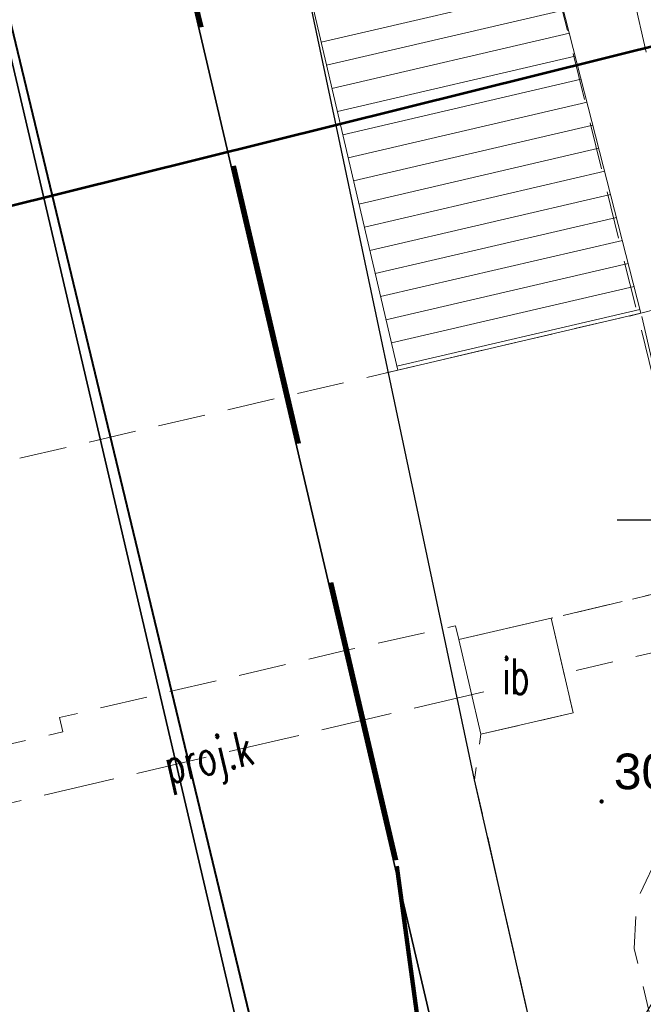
# Model space of a CAD drawing. Header units: metres. Extents: x 6567444 to 13135881, y 5574237 to 11149086.
# Tile 25 of 212: x 6567840 to 6567853, y 5574409 to 5574429. Entities that reach past the tile are written whole.
import ezdxf
from ezdxf.enums import TextEntityAlignment as Align

# ---------------------------------------------------------------- set-up
doc = ezdxf.new("R2010")
doc.units = ezdxf.units.M
for name, pattern in [('_MDCP$0$2.0_1.0', [3, 2, -1]), ('_MDCP$0$L_0_04', [1.5, 1, -0.5]), ('_MDCP$0$L_2_50', [2.5, 2, -0.5]), ('_MDCP$1$L_0_06', [2, 1.5, -0.5]), ('GE.I.6640.1.468.2024_MDCP_dodatkowe pomiary_12.03.2026$0$2.0_1.0', [3, 2, -1]), ('GE.I.6640.1.468.2024_MDCP_dodatkowe pomiary_12.03.2026$0$L_0_04', [1.5, 1, -0.5]), ('GE.I.6640.1.468.2024_MDCP_dodatkowe pomiary_12.03.2026$0$L_0_06', [2, 1.5, -0.5]), ('GE.I.6640.1.468.2024_MDCP_dodatkowe pomiary_12.03.2026$0$L_2_50', [2.5, 2, -0.5])]:
    doc.linetypes.add(name, pattern=pattern)
for name, color, linetype, lineweight in [('_MDCP$0$GES_InneUrzadzeniaTowarzyszace', 7, 'Continuous', 18), ('_MDCP$0$GES_PrzewodElektroenergetyczny_Projektowany', 7, 'Continuous', 18), ('_MDCP$0$GES_PrzewodKanalizacyjny_Projektowany', 7, 'Continuous', 18), ('_MDCP$0$KR_ObiektKarto', 7, 'Continuous', 18), ('_MDCP$0$MP_LINIE_REGULAC', 135, 'Continuous', 40), ('_MDCP$0$OT_Budowle', 7, 'Continuous', 18), ('_MDCP$0$OT_Komunikacja', 7, 'Continuous', 18), ('_MDCP$0$OTRS', 7, 'Continuous', 13), ('_MDCP$0$OTRS_O', 7, 'Continuous', 20), ('_MDCP$0$Z_ZAKRES', 214, 'Continuous', 90), ('_TT_KAN_D_Opis_PKT_I', 7, 'Continuous', 30), ('_TT_KAN_D_Opis_PKT_II', 7, 'Continuous', 30), ('GE.I.6640.1.468.2024_MDCP_dodatkowe pomiary_12.03.2026$0$GES_InneUrzadzeniaTowarzyszace', 7, 'Continuous', 18), ('GE.I.6640.1.468.2024_MDCP_dodatkowe pomiary_12.03.2026$0$GES_PrzewodElektroenergetyczny_Projektowany', 7, 'Continuous', 18), ('GE.I.6640.1.468.2024_MDCP_dodatkowe pomiary_12.03.2026$0$GES_PrzewodKanalizacyjny_Projektowany', 7, 'Continuous', 18), ('GE.I.6640.1.468.2024_MDCP_dodatkowe pomiary_12.03.2026$0$KR_ObiektKarto', 7, 'Continuous', 18), ('GE.I.6640.1.468.2024_MDCP_dodatkowe pomiary_12.03.2026$0$MP_LINIE_REGULAC', 135, 'Continuous', 40), ('GE.I.6640.1.468.2024_MDCP_dodatkowe pomiary_12.03.2026$0$OT_Budowle', 7, 'Continuous', 18), ('GE.I.6640.1.468.2024_MDCP_dodatkowe pomiary_12.03.2026$0$OT_Komunikacja', 7, 'Continuous', 18), ('GE.I.6640.1.468.2024_MDCP_dodatkowe pomiary_12.03.2026$0$OTRS', 7, 'Continuous', 13), ('GE.I.6640.1.468.2024_MDCP_dodatkowe pomiary_12.03.2026$0$OTRS_O', 7, 'Continuous', 20), ('GE.I.6640.1.468.2024_MDCP_dodatkowe pomiary_12.03.2026$0$Z_ZAKRES', 214, 'Continuous', 90)]:
    doc.layers.add(name, color=color, linetype=linetype, lineweight=lineweight)
doc.styles.add('_MDCP$0$BDOT', font='arial.ttf', dxfattribs={"width": 0.9})
doc.styles.add('_MDCP$0$STANDARD', font='simplex.shx')
doc.styles.add('GE.I.6640.1.468.2024_MDCP_dodatkowe pomiary_12.03.2026$0$BDOT', font='arial.ttf', dxfattribs={"width": 0.9})
doc.styles.add('GE.I.6640.1.468.2024_MDCP_dodatkowe pomiary_12.03.2026$0$STANDARD', font='simplex.shx')
doc.styles.get("Standard").update_dxf_attribs({"font": 'arial.ttf'})
doc.linetypes.add('_MDCP$0$MPNLZ', pattern='A,6,-2,[35,msgB.shx,S=0.016,R=0,X=-1,Y=0],6', length=14)
doc.linetypes.add('GE.I.6640.1.468.2024_MDCP_dodatkowe pomiary_12.03.2026$0$MPNLZ', pattern='A,6,-2,[35,msgB.shx,S=0.016,R=0,X=-1,Y=0],6', length=14)
doc.dimstyles.new('ISO-25', dxfattribs={"dimtxt": 2.5, "dimasz": 2.5, "dimexe": 1.25, "dimexo": 0.625, "dimtad": 1, "dimtxsty": 'Standard', "dimcen": 2.5, "dimadec": 0, "dimazin": 0, "dimtfac": 1, "dimtmove": 0, "dimatfit": 3, "dimfxl": 1, "dimarcsym": 0})

# ---------------------------------------------------------------- blocks, each defined once
blk = doc.blocks.new('_MDCP$0$L_0_29_1')
at = {"color": 0, "linetype": 'Continuous', "lineweight": 13, "flags": 128}
blk.add_lwpolyline([(0, -0.5), (0, 0.5)], dxfattribs=at)
blk = doc.blocks.new('_MDCP$0$L_0_29_2')
at = {"color": 0, "linetype": 'Continuous', "lineweight": 13, "flags": 128}
blk.add_lwpolyline([(0, 0.5), (0, -0.5)], dxfattribs=at)
blk = doc.blocks.new('_MDCP$0$OTRS')
at = {"layer": '_MDCP$0$OTRS', "color": 0, "lineweight": -3, "const_width": 0.09}
blk.add_lwpolyline([(-0.045, 0, 1), (0.045, 0, 1)], format="xyb", close=True, dxfattribs=at)
at = {"layer": '_MDCP$0$OTRS_O', "color": 0, "style": '_MDCP$0$BDOT'}
blk.add_attdef('RZEDNA', (0.514, 0.515), '', height=1.5, dxfattribs=at)
blk = doc.blocks.new('_MDCP')
at = {"layer": '_MDCP$0$GES_InneUrzadzeniaTowarzyszace', "color": 7, "linetype": '_MDCP$0$L_0_04', "lineweight": 18, "flags": 128}
blk.add_lwpolyline([(6567824.12, 5574416.26), (6567827.3, 5574417.01), (6567834.71, 5574418.75), (6567848.14, 5574421.88), (6567853.26, 5574423.08), (6567854.58, 5574417.42), (6567851.37, 5574416.66), (6567849.43, 5574416.21), (6567849.36, 5574416.5), (6567847.12, 5574416), (6567841.02, 5574414.57), (6567841.09, 5574414.27), (6567837.88, 5574413.52), (6567835.93, 5574413.05), (6567835.86, 5574413.36), (6567830.97, 5574412.22), (6567828.31, 5574411.6), (6567825.37, 5574410.91), (6567822.44, 5574410.23), (6567821.18, 5574415.58)], close=True, dxfattribs=at)
at = {"layer": '_MDCP$0$GES_PrzewodElektroenergetyczny_Projektowany', "color": 1, "linetype": '_MDCP$0$L_2_50', "lineweight": 18}
blk.add_lwpolyline([(6567862.97, 5574345.7), (6567860.87, 5574363.89), (6567859.4, 5574369.85), (6567857.55, 5574384.66), (6567852.95, 5574407.66), (6567856.75, 5574413.96), (6567850.78, 5574439.79), (6567845.68, 5574439.84), (6567840.19, 5574462.85)], dxfattribs=at)
at = {"layer": '_MDCP$0$GES_PrzewodKanalizacyjny_Projektowany', "color": 36, "linetype": '_MDCP$1$L_0_06', "lineweight": 18, "flags": 128}
for points in [[(6567858.51, 5574417.11), (6567851.9, 5574415.56)], [(6567849.95, 5574415.11), (6567838.36, 5574412.39)]]:
    blk.add_lwpolyline(points, dxfattribs=at)
at = {"layer": '_MDCP$0$KR_ObiektKarto', "linetype": 'Continuous', "lineweight": 18, "flags": 128}
for points in [[(6567851.506, 5574429.94), (6567846.529, 5574428.783)], [(6567851.63, 5574429.456), (6567846.643, 5574428.296)], [(6567851.754, 5574428.971), (6567846.756, 5574427.809)], [(6567851.878, 5574428.487), (6567846.87, 5574427.322)], [(6567852.002, 5574428.002), (6567846.984, 5574426.835)], [(6567852.126, 5574427.518), (6567847.097, 5574426.348)], [(6567852.249, 5574427.033), (6567847.211, 5574425.861)], [(6567852.373, 5574426.548), (6567847.324, 5574425.374)], [(6567852.497, 5574426.064), (6567847.438, 5574424.887)], [(6567852.621, 5574425.579), (6567847.552, 5574424.4)], [(6567852.745, 5574425.095), (6567847.665, 5574423.913)], [(6567852.869, 5574424.61), (6567847.779, 5574423.427)], [(6567852.993, 5574424.126), (6567847.893, 5574422.94)], [(6567853.117, 5574423.641), (6567848.006, 5574422.453)], [(6567853.24, 5574423.157), (6567848.12, 5574421.966)]]:
    blk.add_lwpolyline(points, dxfattribs=at)
at = {"layer": '_MDCP$0$MP_LINIE_REGULAC', "linetype": '_MDCP$0$MPNLZ', "flags": 128}
blk.add_lwpolyline([(6567850.203, 5574340.64), (6567845.014, 5574408.349), (6567815.314, 5574531.714), (6567826.921, 5574548.2), (6567848.668, 5574553.025)], dxfattribs=at)
at = {"layer": '_MDCP$0$OT_Budowle', "color": 7, "linetype": 'Continuous', "lineweight": 18, "flags": 128}
blk.add_lwpolyline([(6567851.37, 5574416.66), (6567851.83, 5574414.67), (6567849.89, 5574414.22), (6567849.43, 5574416.21)], close=True, dxfattribs=at)
at = {"layer": '_MDCP$0$OT_Komunikacja', "color": 7, "linetype": 'Continuous', "lineweight": 25, "flags": 128}
blk.add_lwpolyline([(6567856.09, 5574372.83), (6567857, 5574372.9), (6567856.31, 5574378.9), (6567855.79, 5574382.87), (6567855.18, 5574386.83), (6567854.51, 5574390.76), (6567853.78, 5574394.71), (6567853.05, 5574398.63), (6567852.19, 5574402.6), (6567849.76, 5574413.26), (6567845.96, 5574431.22), (6567840.92, 5574450.67), (6567838.96, 5574456.25)], dxfattribs=at)
at = {"layer": '_MDCP$0$OT_Komunikacja', "color": 7, "linetype": 'Continuous', "lineweight": 35}
for points in [[(6567821.69, 5574506.72), (6567844.97, 5574407.21), (6567845.53, 5574404.75), (6567846.07, 5574402.32), (6567847.1, 5574397.41), (6567847.57, 5574394.98), (6567847.771, 5574393.56), (6567848.45, 5574390.06), (6567848.87, 5574387.58), (6567849.27, 5574385.1), (6567849.64, 5574382.63), (6567850, 5574380.17), (6567850.33, 5574377.66), (6567850.64, 5574375.19), (6567851.22, 5574370.13), (6567851.46, 5574367.75), (6567851.69, 5574365.27), (6567851.9, 5574362.77), (6567852.1, 5574360.28), (6567852.26, 5574357.8)], [(6567825.64, 5574507.36), (6567848.98, 5574407.6), (6567849.55, 5574405.16), (6567850.09, 5574402.71), (6567850.6, 5574400.27), (6567851.1, 5574397.82), (6567851.58, 5574395.37), (6567852.04, 5574392.91), (6567852.48, 5574390.43), (6567852.89, 5574387.97), (6567853.29, 5574385.49), (6567853.67, 5574383.03), (6567854.02, 5574380.55), (6567854.35, 5574378.08), (6567854.66, 5574375.6), (6567854.97, 5574373.1), (6567855.23, 5574370.61), (6567855.48, 5574368.14), (6567855.71, 5574365.66), (6567855.92, 5574363.17), (6567856.1, 5574360.65), (6567856.28, 5574358.16)]]:
    blk.add_lwpolyline(points, dxfattribs=at)
at = {"layer": '_MDCP$0$OT_Komunikacja', "color": 7, "linetype": '_MDCP$0$L_0_04', "lineweight": 18, "flags": 128}
blk.add_lwpolyline([(6567947.515, 5574455.698), (6567948.396, 5574450.424), (6567948.648, 5574448.732), (6567948.975, 5574446.476), (6567949.265, 5574444.281), (6567949.478, 5574440.508), (6567949.478, 5574438.827), (6567949.548, 5574436.345), (6567949.466, 5574434.494), (6567949.331, 5574431.506), (6567949.013, 5574428.567), (6567948.397, 5574424.452), (6567947.845, 5574421.592), (6567946.958, 5574417.848), (6567946.194, 5574415.206), (6567944.955, 5574411.463), (6567944.22, 5574409.565), (6567943.335, 5574407.431), (6567941.896, 5574404.446), (6567940.723, 5574402.331), (6567939.781, 5574400.677), (6567938.516, 5574398.665), (6567936.744, 5574396.084), (6567934.465, 5574393.243), (6567932.327, 5574390.844), (6567928.971, 5574387.543), (6567926.7, 5574385.54), (6567925.032, 5574384.195), (6567923.337, 5574382.935), (6567920.797, 5574381.179), (6567917.606, 5574379.366), (6567914.527, 5574377.737), (6567911.816, 5574376.502), (6567909.558, 5574375.579), (6567907.269, 5574374.816), (6567903.606, 5574373.672), (6567899.382, 5574372.528), (6567894.891, 5574371.274), (6567878.894, 5574366.917), (6567867.949, 5574363.87), (6567863.154, 5574362.61), (6567857.11, 5574361.35), (6567856.863, 5574364.456), (6567856.582, 5574368.039), (6567856.09, 5574372.83), (6567857, 5574372.9), (6567856.31, 5574378.9), (6567855.79, 5574382.87), (6567855.18, 5574386.83), (6567854.51, 5574390.76), (6567853.78, 5574394.71), (6567853.05, 5574398.63), (6567852.19, 5574402.6), (6567849.76, 5574413.26), (6567849.89, 5574414.22), (6567851.83, 5574414.67), (6567851.37, 5574416.66), (6567854.58, 5574417.42), (6567850.88, 5574432.39), (6567845.96, 5574431.22), (6567840.92, 5574450.67), (6567838.96, 5574456.25), (6567831.07, 5574490.06), (6567830.27, 5574495.98), (6567829, 5574501.83), (6567827.92, 5574506.7), (6567826.86, 5574511.56), (6567826.08, 5574515.52), (6567825.4, 5574519.47), (6567824.95, 5574522.44), (6567824.5, 5574526.43), (6567824.25, 5574529.43), (6567824.08, 5574532.42), (6567824.01, 5574536.4), (6567824.25, 5574539.41), (6567825.44, 5574545.29), (6567826.09, 5574547.18), (6567826.92, 5574548.98), (6567827.87, 5574550.71), (6567829, 5574552.37), (6567849.24, 5574556.86), (6567847.84, 5574562.43), (6567850.42, 5574563.07), (6567851, 5574562.82), (6567857.08, 5574558.64), (6567878.36, 5574563.51), (6567907.32, 5574570.28), (6567907.73, 5574567.88), (6567878.94, 5574561.2), (6567857.62, 5574556.33), (6567833.07, 5574550.68), (6567832.17, 5574550.48), (6567830.79, 5574549.8), (6567829.67, 5574548.79), (6567828.68, 5574547.02), (6567827.68, 5574544.22), (6567827.06, 5574541.37), (6567826.61, 5574538.33), (6567826.47, 5574535.3), (6567826.62, 5574531.27), (6567826.93, 5574527.32), (6567827.29, 5574523.8), (6567827.81, 5574520.34), (6567828.64, 5574515.44), (6567829.22, 5574512.47), (6567831.34, 5574502.7), (6567832, 5574502.04), (6567832.86, 5574501.86), (6567835.48, 5574490.39), (6567838.69, 5574476.72), (6567840.94, 5574477.22), (6567842.1, 5574472.29), (6567839.84, 5574471.76), (6567843.24, 5574457.14), (6567846.41, 5574443.89), (6567846.82, 5574442.27), (6567847.04, 5574441.61), (6567847.42, 5574441.08), (6567847.97, 5574440.71), (6567848.63, 5574440.56), (6567849.32, 5574440.61), (6567851.19, 5574441.04), (6567854.02, 5574429.39), (6567857.72, 5574414.07), (6567855.38, 5574413.53), (6567854.43, 5574412.7), (6567853.63, 5574411.68), (6567853.17, 5574410.72), (6567853.12, 5574409.71), (6567854.26, 5574404.84), (6567855.51, 5574399), (6567857.01, 5574391.2), (6567857.79, 5574386.18), (6567858.35, 5574382.21), (6567859.02, 5574377.27), (6567859.909, 5574368.887), (6567860.055, 5574367.78), (6567860.402, 5574366.895), (6567861.348, 5574365.757), (6567862.743, 5574365.112), (6567863.812, 5574364.983), (6567864.873, 5574365.082), (6567875.385, 5574368.045), (6567887.169, 5574371.344), (6567894.86, 5574373.433), (6567904.193, 5574375.979), (6567909.986, 5574377.842), (6567913.714, 5574379.575), (6567916.29, 5574380.93), (6567919.833, 5574382.929), (6567921.94, 5574384.465), (6567924.837, 5574386.597), (6567926.974, 5574388.488), (6567928.91, 5574390.273), (6567932.797, 5574394.443), (6567936.263, 5574399.014), (6567938.789, 5574403.047), (6567940.719, 5574406.619), (6567942.6, 5574410.97), (6567944.237, 5574415.951), (6567945.095, 5574418.932), (6567946.005, 5574422.667), (6567946.916, 5574428.255), (6567947.357, 5574433.537), (6567947.446, 5574438.626), (6567947.184, 5574444.294), (6567946.685, 5574448.233), (6567946.054, 5574452.175), (6567945.029, 5574458.386), (6567942.856, 5574469.729), (6567945.871, 5574465.435)], close=True, dxfattribs=at)
at = {"layer": '_MDCP$0$OT_Komunikacja', "color": 7, "linetype": 'Continuous', "lineweight": 18, "flags": 128}
blk.add_lwpolyline([(6567845.96, 5574431.22), (6567850.88, 5574432.39), (6567853.26, 5574423.08), (6567848.14, 5574421.88)], close=True, dxfattribs=at)
at = {"layer": '_MDCP$0$Z_ZAKRES', "linetype": '_MDCP$0$2.0_1.0', "lineweight": 140, "ltscale": 3}
blk.add_lwpolyline([(6567820.407, 5574555.719), (6567847.232, 5574561.997), (6567929.356, 5574581.206), (6567956.443, 5574443.911), (6567955.827, 5574425.481), (6567951.015, 5574407.07), (6567933.777, 5574381.866), (6567907.312, 5574367.318), (6567855.739, 5574355.65), (6567852.582, 5574378.747), (6567848.105, 5574411.572), (6567841.693, 5574438.994), (6567818.946, 5574517.253)], close=True, dxfattribs=at)
at = {"layer": '_MDCP$0$OT_Budowle', "color": 7, "linetype": 'Continuous', "xscale": 0.5, "yscale": 0.5, "zscale": 0.5}
for name, p, rotation in [('_MDCP$0$L_0_29_2', (6567853.26, 5574423.08), 104.34), ('_MDCP$0$L_0_29_1', (6567848.14, 5574421.88), 103.14)]:
    blk.add_blockref(name, p, dxfattribs=dict(at, rotation=rotation))
at = {"layer": '_MDCP$0$OTRS', "xscale": 0.5, "yscale": 0.5, "zscale": 0.5}
blk.add_blockref('_MDCP$0$OTRS', (6567852.432, 5574412.805, 301.937), dxfattribs=at).add_auto_attribs({'RZEDNA': '301.94'})
at = {"layer": '_MDCP$0$GES_PrzewodKanalizacyjny_Projektowany', "color": 36, "lineweight": 15, "style": '_MDCP$0$STANDARD', "width": 0.66}
blk.add_text('proj.k', height=0.75, rotation=-346.8, dxfattribs=at).set_placement((6567844.155, 5574413.75), align=Align.MIDDLE_CENTER)
at = {"layer": '_MDCP$0$OT_Budowle', "color": 7, "lineweight": 15, "style": '_MDCP$0$STANDARD', "width": 0.66}
blk.add_text('ib', height=0.75, dxfattribs=at).set_placement((6567850.63, 5574415.44), align=Align.MIDDLE_CENTER)
blk = doc.blocks.new('GE.I.6640.1.468.2024_MDCP_dodatkowe pomiary_12.03.2026$0$L_0_29_1')
at = {"color": 0, "linetype": 'Continuous', "lineweight": 13, "flags": 128}
blk.add_lwpolyline([(0, -0.5), (0, 0.5)], dxfattribs=at)
blk = doc.blocks.new('GE.I.6640.1.468.2024_MDCP_dodatkowe pomiary_12.03.2026$0$L_0_29_2')
at = {"color": 0, "linetype": 'Continuous', "lineweight": 13, "flags": 128}
blk.add_lwpolyline([(0, 0.5), (0, -0.5)], dxfattribs=at)
blk = doc.blocks.new('GE.I.6640.1.468.2024_MDCP_dodatkowe pomiary_12.03.2026$0$OTRS')
at = {"layer": 'GE.I.6640.1.468.2024_MDCP_dodatkowe pomiary_12.03.2026$0$OTRS', "color": 0, "lineweight": -3, "const_width": 0.09}
blk.add_lwpolyline([(-0.045, 0, 1), (0.045, 0, 1)], format="xyb", close=True, dxfattribs=at)
at = {"layer": 'GE.I.6640.1.468.2024_MDCP_dodatkowe pomiary_12.03.2026$0$OTRS_O', "color": 0, "style": 'GE.I.6640.1.468.2024_MDCP_dodatkowe pomiary_12.03.2026$0$BDOT'}
blk.add_attdef('RZEDNA', (0.514, 0.515), '', height=1.5, dxfattribs=at)
blk = doc.blocks.new('GE.I.6640.1.468.2024_MDCP_dodatkowe pomiary_12.03.2026')
at = {"layer": 'GE.I.6640.1.468.2024_MDCP_dodatkowe pomiary_12.03.2026$0$GES_InneUrzadzeniaTowarzyszace', "color": 7, "linetype": 'GE.I.6640.1.468.2024_MDCP_dodatkowe pomiary_12.03.2026$0$L_0_04', "lineweight": 18, "flags": 128}
blk.add_lwpolyline([(6567824.12, 5574416.26), (6567827.3, 5574417.01), (6567834.71, 5574418.75), (6567848.14, 5574421.88), (6567853.26, 5574423.08), (6567854.58, 5574417.42), (6567851.37, 5574416.66), (6567849.43, 5574416.21), (6567849.36, 5574416.5), (6567847.12, 5574416), (6567841.02, 5574414.57), (6567841.09, 5574414.27), (6567837.88, 5574413.52), (6567835.93, 5574413.05), (6567835.86, 5574413.36), (6567830.97, 5574412.22), (6567828.31, 5574411.6), (6567825.37, 5574410.91), (6567822.44, 5574410.23), (6567821.18, 5574415.58)], close=True, dxfattribs=at)
at = {"layer": 'GE.I.6640.1.468.2024_MDCP_dodatkowe pomiary_12.03.2026$0$GES_PrzewodElektroenergetyczny_Projektowany', "color": 1, "linetype": 'GE.I.6640.1.468.2024_MDCP_dodatkowe pomiary_12.03.2026$0$L_2_50', "lineweight": 18}
blk.add_lwpolyline([(6567862.97, 5574345.7), (6567860.87, 5574363.89), (6567859.4, 5574369.85), (6567857.55, 5574384.66), (6567852.95, 5574407.66), (6567856.75, 5574413.96), (6567850.78, 5574439.79), (6567845.68, 5574439.84), (6567840.19, 5574462.85)], dxfattribs=at)
at = {"layer": 'GE.I.6640.1.468.2024_MDCP_dodatkowe pomiary_12.03.2026$0$GES_PrzewodKanalizacyjny_Projektowany', "color": 36, "linetype": 'GE.I.6640.1.468.2024_MDCP_dodatkowe pomiary_12.03.2026$0$L_0_06', "lineweight": 18, "flags": 128}
for points in [[(6567858.51, 5574417.11), (6567851.9, 5574415.56)], [(6567849.95, 5574415.11), (6567838.36, 5574412.39)]]:
    blk.add_lwpolyline(points, dxfattribs=at)
at = {"layer": 'GE.I.6640.1.468.2024_MDCP_dodatkowe pomiary_12.03.2026$0$KR_ObiektKarto', "linetype": 'Continuous', "lineweight": 18, "flags": 128}
for points in [[(6567851.506, 5574429.94), (6567846.529, 5574428.783)], [(6567851.63, 5574429.456), (6567846.643, 5574428.296)], [(6567851.754, 5574428.971), (6567846.756, 5574427.809)], [(6567851.878, 5574428.487), (6567846.87, 5574427.322)], [(6567852.002, 5574428.002), (6567846.984, 5574426.835)], [(6567852.126, 5574427.518), (6567847.097, 5574426.348)], [(6567852.249, 5574427.033), (6567847.211, 5574425.861)], [(6567852.373, 5574426.548), (6567847.324, 5574425.374)], [(6567852.497, 5574426.064), (6567847.438, 5574424.887)], [(6567852.621, 5574425.579), (6567847.552, 5574424.4)], [(6567852.745, 5574425.095), (6567847.665, 5574423.913)], [(6567852.869, 5574424.61), (6567847.779, 5574423.427)], [(6567852.993, 5574424.126), (6567847.893, 5574422.94)], [(6567853.117, 5574423.641), (6567848.006, 5574422.453)], [(6567853.24, 5574423.157), (6567848.12, 5574421.966)]]:
    blk.add_lwpolyline(points, dxfattribs=at)
at = {"layer": 'GE.I.6640.1.468.2024_MDCP_dodatkowe pomiary_12.03.2026$0$MP_LINIE_REGULAC', "linetype": 'GE.I.6640.1.468.2024_MDCP_dodatkowe pomiary_12.03.2026$0$MPNLZ', "flags": 128}
blk.add_lwpolyline([(6567850.203, 5574340.64), (6567845.014, 5574408.349), (6567815.314, 5574531.714), (6567826.921, 5574548.2), (6567848.668, 5574553.025)], dxfattribs=at)
at = {"layer": 'GE.I.6640.1.468.2024_MDCP_dodatkowe pomiary_12.03.2026$0$OT_Budowle', "color": 7, "linetype": 'Continuous', "lineweight": 18, "flags": 128}
blk.add_lwpolyline([(6567851.37, 5574416.66), (6567851.83, 5574414.67), (6567849.89, 5574414.22), (6567849.43, 5574416.21)], close=True, dxfattribs=at)
at = {"layer": 'GE.I.6640.1.468.2024_MDCP_dodatkowe pomiary_12.03.2026$0$OT_Komunikacja', "color": 7, "linetype": 'Continuous', "lineweight": 25, "flags": 128}
blk.add_lwpolyline([(6567856.09, 5574372.83), (6567857, 5574372.9), (6567856.31, 5574378.9), (6567855.79, 5574382.87), (6567855.18, 5574386.83), (6567854.51, 5574390.76), (6567853.78, 5574394.71), (6567853.05, 5574398.63), (6567852.19, 5574402.6), (6567849.76, 5574413.26), (6567845.96, 5574431.22), (6567840.92, 5574450.67), (6567838.96, 5574456.25)], dxfattribs=at)
at = {"layer": 'GE.I.6640.1.468.2024_MDCP_dodatkowe pomiary_12.03.2026$0$OT_Komunikacja', "color": 7, "linetype": 'Continuous', "lineweight": 35}
for points in [[(6567821.69, 5574506.72), (6567844.97, 5574407.21), (6567845.53, 5574404.75), (6567846.07, 5574402.32), (6567847.1, 5574397.41), (6567847.57, 5574394.98), (6567847.771, 5574393.56), (6567848.45, 5574390.06), (6567848.87, 5574387.58), (6567849.27, 5574385.1), (6567849.64, 5574382.63), (6567850, 5574380.17), (6567850.33, 5574377.66), (6567850.64, 5574375.19), (6567851.22, 5574370.13), (6567851.46, 5574367.75), (6567851.69, 5574365.27), (6567851.9, 5574362.77), (6567852.1, 5574360.28), (6567852.26, 5574357.8)], [(6567825.64, 5574507.36), (6567848.98, 5574407.6), (6567849.55, 5574405.16), (6567850.09, 5574402.71), (6567850.6, 5574400.27), (6567851.1, 5574397.82), (6567851.58, 5574395.37), (6567852.04, 5574392.91), (6567852.48, 5574390.43), (6567852.89, 5574387.97), (6567853.29, 5574385.49), (6567853.67, 5574383.03), (6567854.02, 5574380.55), (6567854.35, 5574378.08), (6567854.66, 5574375.6), (6567854.97, 5574373.1), (6567855.23, 5574370.61), (6567855.48, 5574368.14), (6567855.71, 5574365.66), (6567855.92, 5574363.17), (6567856.1, 5574360.65), (6567856.28, 5574358.16)]]:
    blk.add_lwpolyline(points, dxfattribs=at)
at = {"layer": 'GE.I.6640.1.468.2024_MDCP_dodatkowe pomiary_12.03.2026$0$OT_Komunikacja', "color": 7, "linetype": 'GE.I.6640.1.468.2024_MDCP_dodatkowe pomiary_12.03.2026$0$L_0_04', "lineweight": 18, "flags": 128}
blk.add_lwpolyline([(6567947.515, 5574455.698), (6567948.396, 5574450.424), (6567948.648, 5574448.732), (6567948.975, 5574446.476), (6567949.265, 5574444.281), (6567949.478, 5574440.508), (6567949.478, 5574438.827), (6567949.548, 5574436.345), (6567949.466, 5574434.494), (6567949.331, 5574431.506), (6567949.013, 5574428.567), (6567948.397, 5574424.452), (6567947.845, 5574421.592), (6567946.958, 5574417.848), (6567946.194, 5574415.206), (6567944.955, 5574411.463), (6567944.22, 5574409.565), (6567943.335, 5574407.431), (6567941.896, 5574404.446), (6567940.723, 5574402.331), (6567939.781, 5574400.677), (6567938.516, 5574398.665), (6567936.744, 5574396.084), (6567934.465, 5574393.243), (6567932.327, 5574390.844), (6567928.971, 5574387.543), (6567926.7, 5574385.54), (6567925.032, 5574384.195), (6567923.337, 5574382.935), (6567920.797, 5574381.179), (6567917.606, 5574379.366), (6567914.527, 5574377.737), (6567911.816, 5574376.502), (6567909.558, 5574375.579), (6567907.269, 5574374.816), (6567903.606, 5574373.672), (6567899.382, 5574372.528), (6567894.891, 5574371.274), (6567878.894, 5574366.917), (6567867.949, 5574363.87), (6567863.154, 5574362.61), (6567857.11, 5574361.35), (6567856.863, 5574364.456), (6567856.582, 5574368.039), (6567856.09, 5574372.83), (6567857, 5574372.9), (6567856.31, 5574378.9), (6567855.79, 5574382.87), (6567855.18, 5574386.83), (6567854.51, 5574390.76), (6567853.78, 5574394.71), (6567853.05, 5574398.63), (6567852.19, 5574402.6), (6567849.76, 5574413.26), (6567849.89, 5574414.22), (6567851.83, 5574414.67), (6567851.37, 5574416.66), (6567854.58, 5574417.42), (6567850.88, 5574432.39), (6567845.96, 5574431.22), (6567840.92, 5574450.67), (6567838.96, 5574456.25), (6567831.07, 5574490.06), (6567830.27, 5574495.98), (6567829, 5574501.83), (6567827.92, 5574506.7), (6567826.86, 5574511.56), (6567826.08, 5574515.52), (6567825.4, 5574519.47), (6567824.95, 5574522.44), (6567824.5, 5574526.43), (6567824.25, 5574529.43), (6567824.08, 5574532.42), (6567824.01, 5574536.4), (6567824.25, 5574539.41), (6567825.44, 5574545.29), (6567826.09, 5574547.18), (6567826.92, 5574548.98), (6567827.87, 5574550.71), (6567829, 5574552.37), (6567849.24, 5574556.86), (6567847.84, 5574562.43), (6567850.42, 5574563.07), (6567851, 5574562.82), (6567857.08, 5574558.64), (6567878.36, 5574563.51), (6567907.32, 5574570.28), (6567907.73, 5574567.88), (6567878.94, 5574561.2), (6567857.62, 5574556.33), (6567833.07, 5574550.68), (6567832.17, 5574550.48), (6567830.79, 5574549.8), (6567829.67, 5574548.79), (6567828.68, 5574547.02), (6567827.68, 5574544.22), (6567827.06, 5574541.37), (6567826.61, 5574538.33), (6567826.47, 5574535.3), (6567826.62, 5574531.27), (6567826.93, 5574527.32), (6567827.29, 5574523.8), (6567827.81, 5574520.34), (6567828.64, 5574515.44), (6567829.22, 5574512.47), (6567831.34, 5574502.7), (6567832, 5574502.04), (6567832.86, 5574501.86), (6567835.48, 5574490.39), (6567838.69, 5574476.72), (6567840.94, 5574477.22), (6567842.1, 5574472.29), (6567839.84, 5574471.76), (6567843.24, 5574457.14), (6567846.41, 5574443.89), (6567846.82, 5574442.27), (6567847.04, 5574441.61), (6567847.42, 5574441.08), (6567847.97, 5574440.71), (6567848.63, 5574440.56), (6567849.32, 5574440.61), (6567851.19, 5574441.04), (6567854.02, 5574429.39), (6567857.72, 5574414.07), (6567855.38, 5574413.53), (6567854.43, 5574412.7), (6567853.63, 5574411.68), (6567853.17, 5574410.72), (6567853.12, 5574409.71), (6567854.26, 5574404.84), (6567855.51, 5574399), (6567857.01, 5574391.2), (6567857.79, 5574386.18), (6567858.35, 5574382.21), (6567859.02, 5574377.27), (6567859.909, 5574368.887), (6567860.055, 5574367.78), (6567860.402, 5574366.895), (6567861.348, 5574365.757), (6567862.743, 5574365.112), (6567863.812, 5574364.983), (6567864.873, 5574365.082), (6567875.385, 5574368.045), (6567887.169, 5574371.344), (6567894.86, 5574373.433), (6567904.193, 5574375.979), (6567909.986, 5574377.842), (6567913.714, 5574379.575), (6567916.29, 5574380.93), (6567919.833, 5574382.929), (6567921.94, 5574384.465), (6567924.837, 5574386.597), (6567926.974, 5574388.488), (6567928.91, 5574390.273), (6567932.797, 5574394.443), (6567936.263, 5574399.014), (6567938.789, 5574403.047), (6567940.719, 5574406.619), (6567942.6, 5574410.97), (6567944.237, 5574415.951), (6567945.095, 5574418.932), (6567946.005, 5574422.667), (6567946.916, 5574428.255), (6567947.357, 5574433.537), (6567947.446, 5574438.626), (6567947.184, 5574444.294), (6567946.685, 5574448.233), (6567946.054, 5574452.175), (6567945.029, 5574458.386), (6567942.856, 5574469.729), (6567945.871, 5574465.435)], close=True, dxfattribs=at)
at = {"layer": 'GE.I.6640.1.468.2024_MDCP_dodatkowe pomiary_12.03.2026$0$OT_Komunikacja', "color": 7, "linetype": 'Continuous', "lineweight": 18, "flags": 128}
blk.add_lwpolyline([(6567845.96, 5574431.22), (6567850.88, 5574432.39), (6567853.26, 5574423.08), (6567848.14, 5574421.88)], close=True, dxfattribs=at)
at = {"layer": 'GE.I.6640.1.468.2024_MDCP_dodatkowe pomiary_12.03.2026$0$Z_ZAKRES', "linetype": 'GE.I.6640.1.468.2024_MDCP_dodatkowe pomiary_12.03.2026$0$2.0_1.0', "lineweight": 140, "ltscale": 3}
blk.add_lwpolyline([(6567820.407, 5574555.719), (6567847.232, 5574561.997), (6567929.356, 5574581.206), (6567956.443, 5574443.911), (6567955.827, 5574425.481), (6567951.015, 5574407.07), (6567933.777, 5574381.866), (6567907.312, 5574367.318), (6567855.739, 5574355.65), (6567852.582, 5574378.747), (6567848.105, 5574411.572), (6567841.693, 5574438.994), (6567818.946, 5574517.253)], close=True, dxfattribs=at)
at = {"layer": 'GE.I.6640.1.468.2024_MDCP_dodatkowe pomiary_12.03.2026$0$OT_Budowle', "color": 7, "linetype": 'Continuous', "xscale": 0.5, "yscale": 0.5, "zscale": 0.5}
for name, p, rotation in [('GE.I.6640.1.468.2024_MDCP_dodatkowe pomiary_12.03.2026$0$L_0_29_2', (6567853.26, 5574423.08), 104.34), ('GE.I.6640.1.468.2024_MDCP_dodatkowe pomiary_12.03.2026$0$L_0_29_1', (6567848.14, 5574421.88), 103.14)]:
    blk.add_blockref(name, p, dxfattribs=dict(at, rotation=rotation))
at = {"layer": 'GE.I.6640.1.468.2024_MDCP_dodatkowe pomiary_12.03.2026$0$OTRS', "xscale": 0.5, "yscale": 0.5, "zscale": 0.5}
blk.add_blockref('GE.I.6640.1.468.2024_MDCP_dodatkowe pomiary_12.03.2026$0$OTRS', (6567852.432, 5574412.805, 301.937), dxfattribs=at).add_auto_attribs({'RZEDNA': '301.94'})
at = {"layer": 'GE.I.6640.1.468.2024_MDCP_dodatkowe pomiary_12.03.2026$0$GES_PrzewodKanalizacyjny_Projektowany', "color": 36, "lineweight": 15, "style": 'GE.I.6640.1.468.2024_MDCP_dodatkowe pomiary_12.03.2026$0$STANDARD', "width": 0.66}
blk.add_text('proj.k', height=0.75, rotation=-346.8, dxfattribs=at).set_placement((6567844.155, 5574413.75), align=Align.MIDDLE_CENTER)
at = {"layer": 'GE.I.6640.1.468.2024_MDCP_dodatkowe pomiary_12.03.2026$0$OT_Budowle', "color": 7, "lineweight": 15, "style": 'GE.I.6640.1.468.2024_MDCP_dodatkowe pomiary_12.03.2026$0$STANDARD', "width": 0.66}
blk.add_text('ib', height=0.75, dxfattribs=at).set_placement((6567850.63, 5574415.44), align=Align.MIDDLE_CENTER)

msp = doc.modelspace()

# ---------------------------------------------------------------- block references
at = {"layer": 'Defpoints'}
msp.add_blockref('GE.I.6640.1.468.2024_MDCP_dodatkowe pomiary_12.03.2026', (0, 0), dxfattribs=at)

# ---------------------------------------------------------------- next in the draw order: block references
msp.add_blockref('_MDCP', (0, 0))

# ---------------------------------------------------------------- next in the draw order: linework, layer by layer
at = {"layer": '_TT_KAN_D_Opis_PKT_II', "color": 6, "lineweight": 53}
msp.add_lwpolyline([(6567815.06, 5574477.791), (6567826.98, 5574422.106), (6567858.181, 5574429.866), (6567851.568, 5574462.175), (6567845.836, 5574461.103), (6567842.215, 5574476.527), (6567828.068, 5574474.111), (6567826.333, 5574479.26)], close=True, dxfattribs=at)

# ---------------------------------------------------------------- next in the draw order: leaders
at = {"layer": '_TT_KAN_D_Opis_PKT_I', "lineweight": 25, "annotation_type": 0, "has_hookline": 1, "hookline_direction": 1, "text_width": 3.794}
msp.add_leader([(6567860.128, 5574422.219), (6567858.182, 5574418.723), (6567857.182, 5574418.723)], dimstyle='ISO-25', override={"dimasz": 1, "dimgap": 0.625, "dimtad": 3}, dxfattribs=at)

doc.saveas('drawing.dxf')
